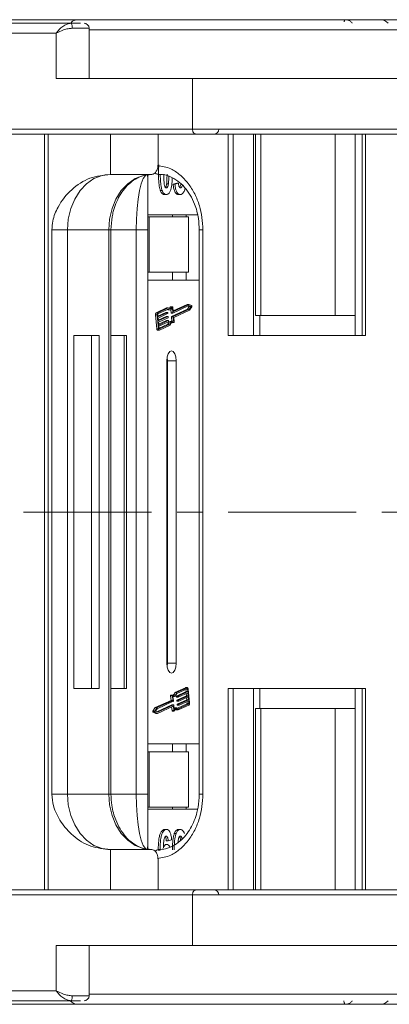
# Model space of a CAD drawing. Header units: millimetres. Extents: x 2098 to 3561, y 550 to 1583.
# Tile 6 of 84: x 2632 to 2669, y 798 to 896. Entities that reach past the tile are written whole.
import ezdxf

# ---------------------------------------------------------------- set-up
doc = ezdxf.new("R2010")
doc.units = ezdxf.units.MM
doc.linetypes.add('CENTERX2', pattern=[20.32, 12.7, -2.54, 2.54, -2.54])

msp = doc.modelspace()

# ---------------------------------------------------------------- linework, layer by layer
at = {"color": 7, "linetype": 'Continuous', "lineweight": 15}
for p, q in [((2637.621, 895.35), (2598.284, 895.35)), ((2615.742, 895.7), (2639.005, 895.7)), ((2639.007, 895.7), (2639.057, 895.694)), ((2668.308, 895.7), (2668.296, 895.7)), ((2597.653, 894.35), (2636.123, 894.35)), ((2636.123, 894.35), (2636.123, 889.85)), ((2639.384, 894.85), (2637.7, 894.85)), ((2639.384, 889.85), (2639.384, 894.85)), ((2670.542, 894.7), (2639.384, 894.7)), ((2636.123, 889.85), (2649.648, 889.85)), ((2670.776, 889.85), (2649.648, 889.85)), ((2649.648, 889.85), (2649.648, 884.85)), ((2649.648, 884.85), (2611.178, 884.85)), ((2611.494, 884.35), (2649.964, 884.35)), ((2634.962, 884.35), (2634.962, 846.85)), ((2635.316, 846.85), (2635.316, 884.35)), ((2641.505, 880.35), (2641.505, 884.35)), ((2646.235, 881.35), (2646.235, 884.35)), ((2686.204, 884.85), (2649.648, 884.85)), ((2653.195, 884.35), (2653.195, 864.35)), ((2653.684, 884.35), (2653.684, 864.35)), ((2655.719, 864.35), (2655.719, 884.35)), ((2655.892, 884.35), (2655.892, 866.35)), ((2656.446, 866.35), (2656.446, 884.35)), ((2663.819, 884.35), (2663.819, 866.35)), ((2665.808, 884.35), (2665.808, 864.35)), ((2666.508, 864.35), (2666.508, 884.35)), ((2666.818, 864.35), (2666.818, 884.35)), ((2645.605, 880.35), (2641.505, 880.35)), ((2645.226, 880.296), (2645.226, 846.85)), ((2647.084, 879.41), (2647.262, 879.41)), ((2648.087, 879.479), (2647.735, 879.394)), ((2647.912, 879.394), (2647.735, 879.394)), ((2647.912, 879.394), (2648.265, 879.479)), ((2648.265, 879.479), (2648.087, 879.479)), ((2646.634, 878.761), (2646.456, 878.761)), ((2647.054, 878.35), (2646.876, 878.35)), ((2648.416, 878.35), (2648.238, 878.35)), ((2650.159, 876.35), (2645.226, 876.35)), ((2645.226, 876.15), (2645.354, 876.15)), ((2645.354, 876.15), (2645.354, 870.65)), ((2649.253, 876.15), (2645.354, 876.15)), ((2647.657, 876.35), (2647.657, 876.15)), ((2649.018, 876.15), (2649.018, 876.35)), ((2649.253, 870.65), (2649.253, 876.15)), ((2635.687, 874.85), (2635.687, 846.85)), ((2637.237, 874.85), (2635.687, 874.85)), ((2641.336, 874.85), (2637.237, 874.85)), ((2637.237, 846.85), (2637.237, 874.85)), ((2641.336, 874.85), (2641.336, 846.85)), ((2641.336, 874.85), (2641.56, 874.85)), ((2641.56, 846.85), (2641.56, 874.85)), ((2644.066, 874.85), (2641.56, 874.85)), ((2644.066, 874.85), (2645.224, 874.85)), ((2644.066, 874.85), (2644.066, 846.85)), ((2645.224, 846.85), (2645.224, 874.85)), ((2650.325, 874.85), (2650.325, 846.85)), ((2650.325, 874.85), (2650.694, 874.85)), ((2650.694, 846.85), (2650.694, 874.85)), ((2645.354, 870.65), (2645.226, 870.65)), ((2649.253, 870.65), (2645.354, 870.65)), ((2647.657, 869.85), (2647.657, 870.65)), ((2649.018, 869.85), (2649.018, 870.65)), ((2645.226, 869.85), (2650.325, 869.85)), ((2647.074, 867.103), (2646.029, 866.622)), ((2646.206, 866.622), (2646.029, 866.622)), ((2647.251, 867.103), (2646.206, 866.622)), ((2646.997, 866.648), (2646.211, 866.286)), ((2647.246, 866.981), (2646.218, 866.507)), ((2646.219, 866.208), (2647.174, 866.648)), ((2646.997, 866.648), (2647.174, 866.648)), ((2647.177, 866.648), (2646.999, 866.648)), ((2647.074, 867.103), (2647.251, 867.103)), ((2647.19, 866.625), (2647.196, 866.567)), ((2647.236, 866.911), (2647.414, 866.911)), ((2647.479, 867.208), (2647.657, 867.208)), ((2647.491, 866.926), (2647.521, 866.619)), ((2647.673, 867.22), (2647.496, 867.22)), ((2647.521, 866.619), (2647.698, 866.619)), ((2649.158, 866.983), (2647.57, 866.252)), ((2647.698, 866.619), (2647.655, 867.063)), ((2647.74, 866.758), (2647.7, 867.174)), ((2649.302, 867.328), (2647.714, 866.596)), ((2649.124, 867.447), (2647.735, 866.808)), ((2647.748, 866.252), (2649.335, 866.983)), ((2647.75, 866.736), (2647.756, 866.736)), ((2649.301, 867.447), (2647.756, 866.736)), ((2647.798, 866.155), (2649.357, 866.873)), ((2649.124, 867.447), (2649.301, 867.447)), ((2649.327, 867.241), (2649.158, 866.983)), ((2649.158, 866.983), (2649.335, 866.983)), ((2649.216, 867.288), (2649.327, 867.241)), ((2649.577, 867.33), (2649.301, 867.447)), ((2649.505, 867.241), (2649.302, 867.328)), ((2649.327, 867.241), (2649.505, 867.241)), ((2649.335, 866.983), (2649.505, 867.241)), ((2649.357, 866.873), (2649.587, 867.224)), ((2645.966, 866.413), (2646.1, 865.034)), ((2645.966, 866.413), (2646.144, 866.413)), ((2646.144, 866.413), (2646.278, 865.034)), ((2646.197, 866.437), (2646.219, 866.208)), ((2647.185, 866.533), (2646.23, 866.093)), ((2646.23, 866.093), (2646.258, 865.805)), ((2647.035, 866.245), (2646.25, 865.884)), ((2646.258, 865.805), (2647.213, 866.245)), ((2647.224, 866.131), (2646.269, 865.691)), ((2646.269, 865.691), (2646.297, 865.403)), ((2647.074, 865.843), (2646.289, 865.482)), ((2646.297, 865.403), (2647.252, 865.843)), ((2647.263, 865.728), (2646.308, 865.288)), ((2647.035, 866.245), (2647.213, 866.245)), ((2647.216, 866.246), (2647.038, 866.246)), ((2647.074, 865.843), (2647.252, 865.843)), ((2647.255, 865.844), (2647.077, 865.844)), ((2647.229, 866.223), (2647.235, 866.165)), ((2647.268, 865.821), (2647.274, 865.763)), ((2647.534, 866.596), (2647.712, 866.596)), ((2647.715, 865.783), (2647.537, 865.783)), ((2647.56, 866.217), (2647.602, 865.783)), ((2647.56, 866.217), (2647.737, 866.217)), ((2647.57, 866.252), (2647.748, 866.252)), ((2647.631, 865.641), (2647.637, 865.64)), ((2647.809, 865.641), (2647.631, 865.641)), ((2647.637, 865.64), (2647.815, 865.64)), ((2647.78, 865.773), (2647.737, 866.217)), ((2647.841, 865.71), (2647.798, 866.155)), ((2655.892, 866.35), (2656.446, 866.35)), ((2656.35, 866.35), (2656.35, 864.35)), ((2663.819, 866.35), (2656.446, 866.35)), ((2663.819, 866.35), (2665.808, 866.35)), ((2646.278, 865.034), (2646.1, 865.034)), ((2646.179, 864.894), (2646.357, 864.894)), ((2646.308, 865.288), (2646.33, 865.059)), ((2647.213, 865.487), (2646.328, 865.079)), ((2646.351, 865.013), (2646.362, 865.013)), ((2646.362, 865.013), (2647.391, 865.487)), ((2646.373, 864.898), (2647.419, 865.38)), ((2647.213, 865.487), (2647.391, 865.487)), ((2637.868, 864.35), (2637.868, 846.85)), ((2640.39, 864.35), (2637.868, 864.35)), ((2639.614, 846.85), (2639.614, 864.35)), ((2640.39, 846.85), (2640.39, 864.35)), ((2643.087, 864.35), (2641.56, 864.35)), ((2642.882, 846.85), (2642.882, 864.35)), ((2643.087, 846.85), (2643.087, 864.35)), ((2653.195, 864.35), (2666.818, 864.35)), ((2647.111, 861.85), (2647.111, 846.85)), ((2648.029, 861.85), (2647.168, 861.85)), ((2647.168, 846.85), (2647.168, 861.85)), ((2648.029, 846.85), (2648.029, 861.85)), ((2634.962, 846.85), (2634.962, 809.35)), ((2635.316, 809.35), (2635.316, 846.85)), ((2635.687, 846.85), (2635.687, 818.85)), ((2637.237, 818.85), (2637.237, 846.85)), ((2637.868, 846.85), (2637.868, 829.35)), ((2639.614, 829.35), (2639.614, 846.85)), ((2640.39, 829.35), (2640.39, 846.85)), ((2641.336, 846.85), (2641.336, 818.85)), ((2641.56, 818.85), (2641.56, 846.85)), ((2642.882, 829.35), (2642.882, 846.85)), ((2643.087, 829.35), (2643.087, 846.85)), ((2644.066, 846.85), (2644.066, 818.85)), ((2645.224, 818.85), (2645.224, 846.85)), ((2645.226, 846.85), (2645.226, 813.406)), ((2647.111, 846.85), (2647.111, 831.85)), ((2647.168, 831.85), (2647.168, 846.85)), ((2648.029, 831.85), (2648.029, 846.85)), ((2650.325, 846.85), (2650.325, 818.85)), ((2650.694, 818.85), (2650.694, 846.85)), ((2648.029, 831.85), (2647.168, 831.85)), ((2637.868, 829.35), (2640.39, 829.35)), ((2641.56, 829.35), (2643.087, 829.35)), ((2647.476, 828.605), (2647.519, 828.16)), ((2647.476, 828.605), (2647.654, 828.605)), ((2647.68, 828.676), (2647.503, 828.676)), ((2647.654, 828.605), (2647.697, 828.16)), ((2647.715, 828.543), (2647.758, 828.099)), ((2647.716, 828.532), (2647.781, 828.532)), ((2648.944, 829.417), (2647.899, 828.936)), ((2647.899, 828.936), (2648.077, 828.936)), ((2648.044, 828.552), (2648.05, 828.495)), ((2648.044, 828.552), (2648.222, 828.552)), ((2649.01, 829.027), (2648.054, 828.587)), ((2648.054, 828.587), (2648.232, 828.587)), ((2649.122, 829.417), (2648.077, 828.936)), ((2649.049, 828.625), (2648.093, 828.185)), ((2649.133, 829.302), (2648.105, 828.828)), ((2648.227, 828.495), (2648.222, 828.552)), ((2648.232, 828.587), (2649.187, 829.027)), ((2649.199, 828.912), (2648.243, 828.472)), ((2648.271, 828.185), (2649.226, 828.625)), ((2649.237, 828.51), (2648.282, 828.07)), ((2648.944, 829.417), (2649.122, 829.417)), ((2649.139, 829.421), (2648.961, 829.421)), ((2648.989, 829.236), (2649.01, 829.027)), ((2649.01, 829.027), (2649.187, 829.027)), ((2649.028, 828.834), (2649.049, 828.625)), ((2649.165, 829.257), (2649.035, 829.257)), ((2649.049, 828.625), (2649.226, 828.625)), ((2649.187, 829.027), (2649.165, 829.257)), ((2649.226, 828.625), (2649.199, 828.912)), ((2649.351, 827.902), (2649.218, 829.281)), ((2649.265, 828.223), (2649.237, 828.51)), ((2666.818, 829.35), (2653.195, 829.35)), ((2653.195, 829.35), (2653.195, 809.35)), ((2653.684, 809.35), (2653.684, 829.35)), ((2655.719, 829.35), (2655.719, 809.35)), ((2656.35, 827.35), (2656.35, 829.35)), ((2665.808, 809.35), (2665.808, 829.35)), ((2666.508, 829.35), (2666.508, 809.35)), ((2666.818, 809.35), (2666.818, 829.35)), ((2647.519, 828.16), (2645.961, 827.442)), ((2647.603, 827.719), (2646.101, 827.027)), ((2647.697, 828.16), (2646.138, 827.442)), ((2647.748, 828.064), (2646.16, 827.332)), ((2646.194, 826.988), (2647.781, 827.719)), ((2646.194, 826.868), (2647.74, 827.58)), ((2647.519, 828.16), (2647.697, 828.16)), ((2647.603, 827.719), (2647.781, 827.719)), ((2647.784, 827.72), (2647.606, 827.72)), ((2647.69, 827.557), (2647.756, 827.557)), ((2647.756, 827.557), (2647.796, 827.141)), ((2647.797, 827.696), (2647.84, 827.252)), ((2648.227, 828.495), (2648.05, 828.495)), ((2648.063, 828.471), (2648.241, 828.471)), ((2648.083, 828.15), (2648.089, 828.093)), ((2648.083, 828.15), (2648.261, 828.15)), ((2648.089, 828.093), (2648.266, 828.093)), ((2648.093, 828.185), (2648.271, 828.185)), ((2648.102, 828.069), (2648.28, 828.069)), ((2648.122, 827.748), (2648.128, 827.69)), ((2648.122, 827.748), (2648.3, 827.748)), ((2648.128, 827.69), (2648.305, 827.69)), ((2649.088, 828.223), (2648.132, 827.783)), ((2648.132, 827.783), (2648.31, 827.783)), ((2648.141, 827.667), (2648.319, 827.667)), ((2649.1, 827.808), (2648.176, 827.383)), ((2648.244, 827.212), (2649.289, 827.693)), ((2648.249, 827.334), (2649.278, 827.808)), ((2648.266, 828.093), (2648.261, 828.15)), ((2648.305, 827.69), (2648.3, 827.748)), ((2648.31, 827.783), (2649.265, 828.223)), ((2649.276, 828.108), (2648.321, 827.668)), ((2649.067, 828.432), (2649.088, 828.223)), ((2649.088, 828.223), (2649.265, 828.223)), ((2649.278, 827.808), (2649.1, 827.808)), ((2649.106, 828.029), (2649.121, 827.878)), ((2649.121, 827.878), (2649.299, 827.878)), ((2649.299, 827.878), (2649.276, 828.108)), ((2645.961, 827.442), (2645.73, 827.091)), ((2645.908, 827.091), (2645.73, 827.091)), ((2645.741, 826.986), (2646.016, 826.868)), ((2645.741, 826.986), (2645.918, 826.986)), ((2646.138, 827.442), (2645.908, 827.091)), ((2645.918, 826.986), (2646.194, 826.868)), ((2645.961, 827.442), (2646.138, 827.442)), ((2646.16, 827.332), (2645.991, 827.074)), ((2645.991, 827.074), (2646.194, 826.988)), ((2646.016, 826.868), (2646.194, 826.868)), ((2647.583, 827.508), (2647.618, 827.141)), ((2647.796, 827.141), (2647.618, 827.141)), ((2647.644, 827.095), (2647.822, 827.095)), ((2648.082, 827.404), (2647.904, 827.404)), ((2648.066, 827.212), (2648.244, 827.212)), ((2655.892, 827.35), (2655.892, 809.35)), ((2656.446, 827.35), (2655.892, 827.35)), ((2656.446, 809.35), (2656.446, 827.35)), ((2656.446, 827.35), (2663.819, 827.35)), ((2663.819, 827.35), (2663.819, 809.35)), ((2665.808, 827.35), (2663.819, 827.35)), ((2650.325, 823.85), (2645.226, 823.85)), ((2647.657, 823.05), (2647.657, 823.85)), ((2649.018, 823.05), (2649.018, 823.85)), ((2645.226, 823.05), (2645.354, 823.05)), ((2645.354, 823.05), (2645.354, 817.55)), ((2645.354, 823.05), (2649.253, 823.05)), ((2649.253, 817.55), (2649.253, 823.05)), ((2635.687, 818.85), (2637.237, 818.85)), ((2637.237, 818.85), (2641.336, 818.85)), ((2641.336, 818.85), (2641.56, 818.85)), ((2641.56, 818.85), (2644.066, 818.85)), ((2644.066, 818.85), (2645.224, 818.85)), ((2650.325, 818.85), (2650.694, 818.85)), ((2645.354, 817.55), (2645.226, 817.55)), ((2645.226, 817.35), (2650.164, 817.35)), ((2645.354, 817.55), (2649.253, 817.55)), ((2647.657, 817.55), (2647.657, 817.35)), ((2649.018, 817.35), (2649.018, 817.55)), ((2647.08, 815.35), (2646.902, 815.35)), ((2648.023, 814.944), (2647.846, 814.944)), ((2648.442, 815.35), (2648.264, 815.35)), ((2647.088, 813.863), (2646.91, 813.863)), ((2647.23, 814.222), (2647.053, 814.222)), ((2647.583, 814.306), (2647.23, 814.222)), ((2641.505, 813.35), (2641.505, 809.35)), ((2641.505, 813.35), (2645.605, 813.35)), ((2646.253, 813.297), (2646.431, 813.297)), ((2646.235, 809.35), (2646.235, 812.35)), ((2649.964, 809.35), (2611.494, 809.35)), ((2611.178, 808.85), (2649.648, 808.85)), ((2649.648, 808.85), (2649.648, 803.85)), ((2649.648, 808.85), (2686.204, 808.85)), ((2636.123, 803.85), (2636.123, 799.35)), ((2649.648, 803.85), (2636.123, 803.85)), ((2639.384, 798.85), (2639.384, 803.85)), ((2649.648, 803.85), (2670.776, 803.85)), ((2636.123, 799.35), (2597.653, 799.35)), ((2598.284, 798.35), (2637.621, 798.35)), ((2637.7, 798.85), (2639.384, 798.85)), ((2639.384, 799), (2670.542, 799)), ((2638.101, 798), (2624.615, 798)), ((2636.819, 798), (2636.822, 798)), ((2664.851, 798), (2664.848, 798)), ((2668.296, 798), (2668.308, 798))]:
    msp.add_line(p, q, dxfattribs=at)
at = {"color": 1, "linetype": 'CENTERX2', "lineweight": 13}
msp.add_line((3397.429, 846.85), (2559.346, 846.85), dxfattribs=at)
at = {"color": 7, "linetype": 'Continuous', "lineweight": 15, "flags": 128}
for points in [[(2639.005, 895.7), (2639.058, 895.694), (2639.084, 895.685)], [(2664.848, 895.7), (2664.817, 895.694), (2664.787, 895.674), (2664.759, 895.641), (2664.734, 895.598), (2664.714, 895.545), (2664.7, 895.484), (2664.698, 895.477)], [(2664.851, 895.7), (2664.819, 895.694), (2664.789, 895.674), (2664.761, 895.641), (2664.737, 895.598), (2664.717, 895.545), (2664.702, 895.484), (2664.7, 895.477)], [(2649.648, 884.85), (2649.654, 884.753), (2649.672, 884.659), (2649.701, 884.573), (2649.741, 884.497), (2649.788, 884.435), (2649.843, 884.388), (2649.902, 884.36), (2649.964, 884.35)], [(2637.237, 874.85), (2637.319, 875.923), (2637.562, 876.955), (2637.956, 877.906), (2638.487, 878.739), (2639.134, 879.423), (2639.872, 879.932), (2640.672, 880.245), (2641.505, 880.35)], [(2645.605, 880.35), (2644.772, 880.245), (2643.971, 879.932), (2643.233, 879.423), (2642.586, 878.739), (2642.056, 877.906), (2641.661, 876.955), (2641.418, 875.923), (2641.336, 874.85)], [(2645.19, 880.35), (2644.971, 880.245), (2644.76, 879.932), (2644.565, 879.423), (2644.395, 878.739), (2644.255, 877.906), (2644.151, 876.955), (2644.087, 875.923), (2644.066, 874.85)], [(2646.999, 866.648), (2646.999, 866.648), (2646.997, 866.648)], [(2647.174, 866.648), (2647.177, 866.648), (2647.179, 866.648), (2647.182, 866.646), (2647.184, 866.643), (2647.186, 866.64), (2647.188, 866.635), (2647.189, 866.63), (2647.19, 866.625)], [(2647.657, 867.208), (2647.612, 867.144), (2647.564, 867.093), (2647.513, 867.056), (2647.461, 867.035), (2647.407, 867.029), (2647.354, 867.038), (2647.302, 867.063), (2647.251, 867.103)], [(2647.521, 866.619), (2647.521, 866.613), (2647.523, 866.608), (2647.524, 866.604), (2647.527, 866.6), (2647.529, 866.598), (2647.531, 866.596), (2647.534, 866.596)], [(2647.657, 867.208), (2647.663, 867.216), (2647.669, 867.22), (2647.676, 867.22), (2647.683, 867.217), (2647.689, 867.21), (2647.694, 867.2), (2647.697, 867.188), (2647.7, 867.174)], [(2647.714, 866.596), (2647.712, 866.596), (2647.709, 866.596), (2647.707, 866.598), (2647.704, 866.6), (2647.702, 866.604), (2647.7, 866.608), (2647.699, 866.613), (2647.698, 866.619)], [(2647.756, 866.736), (2647.753, 866.735), (2647.751, 866.735), (2647.748, 866.737), (2647.746, 866.74), (2647.744, 866.743), (2647.742, 866.748), (2647.741, 866.753), (2647.74, 866.758)], [(2647.038, 866.246), (2647.038, 866.246), (2647.035, 866.245)], [(2647.077, 865.844), (2647.077, 865.844), (2647.074, 865.843)], [(2647.213, 866.245), (2647.216, 866.246), (2647.218, 866.246), (2647.221, 866.244), (2647.223, 866.241), (2647.225, 866.238), (2647.227, 866.233), (2647.228, 866.228), (2647.229, 866.223)], [(2647.252, 865.843), (2647.255, 865.844), (2647.257, 865.843), (2647.26, 865.842), (2647.262, 865.839), (2647.264, 865.836), (2647.266, 865.831), (2647.267, 865.826), (2647.268, 865.821)], [(2647.391, 865.487), (2647.43, 865.565), (2647.474, 865.632), (2647.521, 865.688), (2647.57, 865.731), (2647.621, 865.762), (2647.674, 865.779), (2647.727, 865.783), (2647.78, 865.773)], [(2647.809, 865.641), (2647.756, 865.661), (2647.703, 865.665), (2647.649, 865.654), (2647.597, 865.627), (2647.547, 865.585), (2647.5, 865.53), (2647.457, 865.461), (2647.419, 865.38)], [(2647.841, 865.71), (2647.842, 865.696), (2647.841, 865.681), (2647.838, 865.668), (2647.834, 865.656), (2647.828, 865.647), (2647.822, 865.642), (2647.816, 865.64), (2647.809, 865.641)], [(2646.1, 865.034), (2646.105, 865.001), (2646.112, 864.971), (2646.123, 864.945), (2646.135, 864.923), (2646.149, 864.907), (2646.164, 864.897), (2646.179, 864.894)], [(2646.373, 864.898), (2646.358, 864.895), (2646.342, 864.897), (2646.327, 864.907), (2646.313, 864.923), (2646.3, 864.945), (2646.29, 864.971), (2646.282, 865.001), (2646.278, 865.034)], [(2646.33, 865.059), (2646.332, 865.048), (2646.335, 865.037), (2646.338, 865.029), (2646.342, 865.021), (2646.347, 865.016), (2646.352, 865.013), (2646.357, 865.012), (2646.362, 865.013)], [(2648.029, 861.85), (2647.994, 862.233), (2647.894, 862.557), (2647.746, 862.774), (2647.57, 862.85), (2647.395, 862.774), (2647.246, 862.557), (2647.146, 862.233), (2647.111, 861.85)], [(2647.111, 831.85), (2647.146, 831.468), (2647.246, 831.143), (2647.395, 830.926), (2647.57, 830.85), (2647.746, 830.926), (2647.894, 831.143), (2647.994, 831.468), (2648.029, 831.85)], [(2647.503, 828.676), (2647.502, 828.676), (2647.496, 828.674), (2647.489, 828.668), (2647.484, 828.659), (2647.48, 828.648), (2647.477, 828.634), (2647.476, 828.62), (2647.476, 828.605)], [(2647.654, 828.605), (2647.653, 828.62), (2647.655, 828.634), (2647.657, 828.648), (2647.662, 828.659), (2647.667, 828.668), (2647.673, 828.674), (2647.68, 828.676), (2647.687, 828.674)], [(2647.687, 828.674), (2647.739, 828.654), (2647.793, 828.65), (2647.846, 828.661), (2647.898, 828.688), (2647.948, 828.73), (2647.995, 828.786), (2648.038, 828.855), (2648.077, 828.936)], [(2648.105, 828.828), (2648.065, 828.75), (2648.022, 828.683), (2647.975, 828.627), (2647.926, 828.584), (2647.874, 828.553), (2647.821, 828.536), (2647.768, 828.533), (2647.715, 828.543)], [(2648.961, 829.421), (2648.96, 829.421), (2648.944, 829.417)], [(2649.122, 829.417), (2649.138, 829.421), (2649.154, 829.418), (2649.169, 829.408), (2649.183, 829.392), (2649.195, 829.371), (2649.205, 829.344), (2649.213, 829.314), (2649.218, 829.281)], [(2649.165, 829.257), (2649.164, 829.268), (2649.161, 829.278), (2649.158, 829.287), (2649.153, 829.294), (2649.149, 829.299), (2649.144, 829.302), (2649.138, 829.303), (2649.133, 829.302)], [(2647.606, 827.72), (2647.606, 827.72), (2647.603, 827.719)], [(2647.74, 827.58), (2647.742, 827.58), (2647.745, 827.58), (2647.747, 827.578), (2647.75, 827.576), (2647.752, 827.572), (2647.753, 827.568), (2647.755, 827.563), (2647.756, 827.557)], [(2647.781, 827.719), (2647.784, 827.72), (2647.786, 827.719), (2647.789, 827.718), (2647.791, 827.715), (2647.793, 827.711), (2647.795, 827.707), (2647.796, 827.702), (2647.797, 827.696)], [(2648.05, 828.495), (2648.05, 828.489), (2648.052, 828.484), (2648.053, 828.48), (2648.055, 828.476), (2648.058, 828.474), (2648.06, 828.472), (2648.063, 828.471)], [(2648.089, 828.093), (2648.089, 828.087), (2648.091, 828.082), (2648.092, 828.078), (2648.094, 828.074), (2648.097, 828.071), (2648.099, 828.07), (2648.102, 828.069)], [(2648.128, 827.69), (2648.128, 827.685), (2648.13, 827.68), (2648.131, 827.675), (2648.133, 827.672), (2648.136, 827.669), (2648.138, 827.668), (2648.141, 827.667)], [(2648.243, 828.472), (2648.241, 828.471), (2648.238, 828.472), (2648.236, 828.474), (2648.233, 828.476), (2648.231, 828.48), (2648.229, 828.484), (2648.228, 828.489), (2648.227, 828.495)], [(2648.282, 828.07), (2648.28, 828.069), (2648.277, 828.07), (2648.275, 828.071), (2648.272, 828.074), (2648.27, 828.078), (2648.268, 828.082), (2648.267, 828.087), (2648.266, 828.093)], [(2648.321, 827.668), (2648.319, 827.667), (2648.316, 827.668), (2648.314, 827.669), (2648.311, 827.672), (2648.309, 827.675), (2648.307, 827.68), (2648.306, 827.685), (2648.305, 827.69)], [(2647.618, 827.141), (2647.62, 827.127), (2647.624, 827.115), (2647.629, 827.105), (2647.635, 827.098), (2647.642, 827.095), (2647.644, 827.095)], [(2647.839, 827.107), (2647.833, 827.099), (2647.826, 827.095), (2647.819, 827.095), (2647.813, 827.098), (2647.807, 827.105), (2647.802, 827.115), (2647.798, 827.127), (2647.796, 827.141)], [(2647.904, 827.404), (2647.863, 827.4), (2647.827, 827.39)], [(2647.839, 827.107), (2647.883, 827.172), (2647.931, 827.223), (2647.982, 827.259), (2648.035, 827.281), (2648.088, 827.287), (2648.141, 827.277), (2648.194, 827.252), (2648.244, 827.212)], [(2647.993, 827.265), (2648.016, 827.252), (2648.066, 827.212)], [(2641.505, 813.35), (2640.672, 813.456), (2639.872, 813.769), (2639.134, 814.277), (2638.487, 814.961), (2637.956, 815.795), (2637.562, 816.746), (2637.319, 817.777), (2637.237, 818.85)], [(2641.336, 818.85), (2641.418, 817.777), (2641.661, 816.746), (2642.056, 815.795), (2642.586, 814.961), (2643.233, 814.277), (2643.971, 813.769), (2644.772, 813.456), (2645.605, 813.35)], [(2644.066, 818.85), (2644.087, 817.777), (2644.151, 816.746), (2644.255, 815.795), (2644.395, 814.961), (2644.565, 814.277), (2644.76, 813.769), (2644.971, 813.456), (2645.19, 813.35)], [(2649.648, 808.85), (2649.654, 808.948), (2649.672, 809.042), (2649.701, 809.128), (2649.741, 809.204), (2649.788, 809.266), (2649.843, 809.312), (2649.902, 809.341), (2649.964, 809.35)], [(2664.687, 798.35), (2664.691, 798.282), (2664.7, 798.216), (2664.714, 798.156), (2664.734, 798.103), (2664.759, 798.059), (2664.787, 798.027), (2664.817, 798.007), (2664.848, 798)], [(2664.689, 798.35), (2664.692, 798.282), (2664.702, 798.216), (2664.717, 798.156), (2664.737, 798.103), (2664.761, 798.059), (2664.789, 798.027), (2664.819, 798.007), (2664.851, 798)]]:
    msp.add_lwpolyline(points, dxfattribs=at)
at = {"color": 7, "linetype": 'Continuous', "lineweight": 15}
for centre, radius, start, end in [((2638.276, 894.7), 1, 90, 132.80958), ((2636.85, 894.972), 0.859, 351.84461, 26.11022), ((2638.884, 894.85), 0.5, 0, 90), ((2668.309, 894.7), 1, 40.5416, 90), ((2651.781, 884.85), 0.5, 270, 0), ((2646.184, 866.462), 0.223, 134.13938, 192.60398), ((2646.362, 866.462), 0.223, 134.13938, 192.60398), ((2647.237, 867.133), 0.222, 244.55442, 269.67974), ((2647.419, 867.178), 0.263, 228.76757, 333.96775), ((2647.139, 867.386), 0.383, 298.89913, 332.40263), ((2647.498, 867.201), 0.0201, 96.0082, 156.91643), ((2649.512, 867.27), 0.088, 328.4171, 42.65237), ((2646.269, 866.454), 0.0744, 134.13938, 192.60398), ((2647.159, 866.559), 0.0372, 314.13938, 12.60398), ((2647.625, 865.362), 0.43, 101.7635, 163.09332), ((2647.198, 866.157), 0.0372, 314.13938, 12.60398), ((2647.237, 865.755), 0.0372, 314.13938, 12.60398), ((2647.596, 866.225), 0.0372, 134.13938, 192.60398), ((2647.774, 866.225), 0.0372, 134.13938, 192.60398), ((2646.719, 861.869), 0.448, 357.63598, 26.10231), ((2646.719, 831.832), 0.448, 333.89769, 2.36402), ((2647.442, 829.081), 0.48, 301.38027, 342.33473), ((2648.08, 828.56), 0.0372, 134.13938, 192.60398), ((2648.258, 828.56), 0.0372, 134.13938, 192.60398), ((2647.722, 828.09), 0.0372, 314.13938, 12.60398), ((2648.119, 828.158), 0.0372, 134.13938, 192.60398), ((2648.158, 827.756), 0.0372, 134.13938, 192.60398), ((2648.297, 828.158), 0.0372, 134.13938, 192.60398), ((2648.336, 827.756), 0.0372, 134.13938, 192.60398), ((2649.048, 827.862), 0.0744, 314.13938, 12.60398), ((2649.226, 827.862), 0.0744, 314.13938, 12.60398), ((2649.134, 827.854), 0.223, 314.13938, 12.60398), ((2645.805, 827.045), 0.088, 148.4171, 222.65237), ((2645.983, 827.045), 0.088, 148.4171, 222.65237), ((2648.076, 827.137), 0.263, 48.76757, 153.96775), ((2651.781, 808.85), 0.5, 0, 90), ((2638.276, 799), 1, 220.5416, 270), ((2636.85, 798.728), 0.859, 333.88979, 8.15539), ((2638.884, 798.85), 0.5, 270, 0), ((2668.309, 799), 1, 270, 319.4584)]:
    msp.add_arc(centre, radius, start, end, dxfattribs=at)
for points, knots in [([(2636.123, 894.35), (2636.213, 894.473), (2636.394, 894.718), (2636.768, 895.048), (2637.19, 895.298), (2637.483, 895.334), (2637.621, 895.35)], [0, 0, 0, 0, 0.251131, 0.501805, 0.765641, 1, 1, 1, 1]), ([(2670.426, 895.7), (2669.113, 895.7), (2666.447, 895.7), (2662.458, 895.7), (2658.815, 895.7), (2655.579, 895.7), (2652.753, 895.7), (2650.092, 895.7), (2646.814, 895.7), (2644.026, 895.7), (2641.824, 895.7), (2640.352, 895.7), (2639.186, 895.7), (2638.415, 895.7), (2638.322, 895.7), (2638.276, 895.7)], [0, 0, 0, 0, 0.077724, 0.157824, 0.240135, 0.304454, 0.368763, 0.43443, 0.500087, 0.631237, 0.695556, 0.759865, 0.842185, 0.922283, 1, 1, 1, 1]), ([(2664.851, 895.7), (2664.931, 895.693), (2665.078, 895.68), (2665.293, 895.576), (2665.44, 895.464), (2665.502, 895.368), (2665.514, 895.35)], [0, 0, 0, 0, 0.3169129, 0.5762024, 0.9204282, 1, 1, 1, 1]), ([(2637.7, 894.85), (2637.568, 894.841), (2637.275, 894.819), (2636.706, 894.647), (2636.352, 894.467), (2636.123, 894.35)], [0, 0, 0, 0, 0.2270634, 0.5015869, 1, 1, 1, 1]), ([(2649.964, 884.35), (2651.034, 884.35), (2653.209, 884.35), (2656.878, 884.35), (2660.533, 884.35), (2664.065, 884.35), (2667.387, 884.35), (2670.769, 884.35), (2674.174, 884.35), (2677.544, 884.35), (2680.815, 884.35), (2683.953, 884.35), (2685.905, 884.35), (2686.873, 884.35)], [0, 0, 0, 0, 0.102291, 0.207754, 0.316188, 0.400947, 0.485719, 0.572281, 0.658858, 0.74542, 0.831996, 0.916755, 1, 1, 1, 1]), ([(2650.139, 884.35), (2650.287, 884.35), (2650.803, 884.35), (2651.388, 884.35), (2651.806, 884.35), (2651.739, 884.35), (2651.723, 884.35)], [0, 0, 0, 0, 0.130998, 0.453819, 0.866698, 1, 1, 1, 1]), ([(2646.235, 881.35), (2646.228, 881.238), (2646.214, 881.013), (2646.106, 880.713), (2645.945, 880.487), (2645.768, 880.367), (2645.651, 880.355), (2645.605, 880.35)], [0, 0, 0, 0, 0.2146939, 0.4293877, 0.6440816, 0.8587754, 1, 1, 1, 1]), ([(2646.319, 881.312), (2646.318, 881.303), (2646.299, 881.17), (2646.289, 880.944), (2646.278, 880.641), (2646.277, 880.465), (2646.276, 880.378)], [0, 0, 0, 0, 0.030672, 0.440828, 0.720024, 1, 1, 1, 1]), ([(2641.505, 880.35), (2640.813, 880.274), (2639.428, 880.121), (2637.585, 878.931), (2636.372, 877.381), (2635.77, 875.937), (2635.709, 875.144), (2635.687, 874.85)], [0, 0, 0, 0, 0.249096, 0.498243, 0.745205, 0.90541, 1, 1, 1, 1]), ([(2641.56, 874.85), (2641.582, 875.289), (2641.612, 875.906), (2641.809, 876.779), (2642.042, 877.49), (2642.415, 878.258), (2642.895, 878.957), (2643.481, 879.556), (2644.159, 880.013), (2644.877, 880.304), (2645.369, 880.324), (2645.604, 880.333)], [0, 0, 0, 0, 0.148038, 0.208687, 0.308372, 0.410909, 0.520223, 0.634378, 0.754186, 0.882345, 1, 1, 1, 1]), ([(2645.224, 874.85), (2645.224, 875.241), (2645.223, 876.24), (2645.219, 877.694), (2645.212, 879.107), (2645.202, 880.143), (2645.194, 880.282), (2645.19, 880.35)], [0, 0, 0, 0, 0.125713, 0.321276, 0.524466, 0.763484, 1, 1, 1, 1]), ([(2645.942, 880.507), (2645.944, 880.506), (2645.997, 880.429), (2646.119, 880.371), (2646.234, 880.356), (2646.28, 880.35)], [0, 0, 0, 0, 0.013477, 0.608558, 1, 1, 1, 1]), ([(2650.694, 874.85), (2650.627, 875.668), (2650.523, 876.926), (2649.894, 878.439), (2649.243, 879.482), (2648.434, 880.316), (2647.419, 881.038), (2646.621, 881.156), (2646.163, 881.224)], [0, 0, 0, 0, 0.256427, 0.394466, 0.535435, 0.676403, 0.814442, 1, 1, 1, 1]), ([(2646.276, 880.378), (2646.277, 880.244), (2646.28, 879.946), (2646.31, 879.453), (2646.368, 879.03), (2646.439, 878.814), (2646.456, 878.761)], [0, 0, 0, 0, 0.236804, 0.527926, 0.885584, 1, 1, 1, 1]), ([(2646.314, 880.336), (2646.351, 880.34), (2646.715, 880.38), (2647.356, 880.184), (2648.187, 879.74), (2648.878, 879.098), (2649.443, 878.316), (2649.839, 877.503), (2650.097, 876.709), (2650.282, 875.854), (2650.309, 875.222), (2650.325, 874.85)], [0, 0, 0, 0, 0.018663, 0.183534, 0.322464, 0.454006, 0.578128, 0.697995, 0.785053, 0.873617, 1, 1, 1, 1]), ([(2646.634, 878.761), (2646.616, 878.816), (2646.58, 878.925), (2646.53, 879.162), (2646.489, 879.47), (2646.466, 879.807), (2646.456, 880.111), (2646.455, 880.289), (2646.454, 880.378)], [0, 0, 0, 0, 0.1184406, 0.2393457, 0.4595932, 0.6849248, 0.8422399, 1, 1, 1, 1]), ([(2647.054, 879.017), (2647.023, 879.025), (2646.972, 879.038), (2646.913, 879.126), (2646.865, 879.279), (2646.823, 879.554), (2646.81, 879.944), (2646.808, 880.232), (2646.807, 880.378)], [0, 0, 0, 0, 0.12537, 0.20229, 0.279179, 0.464758, 0.730582, 1, 1, 1, 1]), ([(2647.123, 880.378), (2647.123, 880.311), (2647.122, 880.178), (2647.12, 879.997), (2647.115, 879.835), (2647.109, 879.693), (2647.1, 879.55), (2647.089, 879.456), (2647.084, 879.41)], [0, 0, 0, 0, 0.20527, 0.410616, 0.55715, 0.703844, 0.851471, 1, 1, 1, 1]), ([(2647.084, 879.41), (2647.073, 879.341), (2647.055, 879.23), (2647.01, 879.109), (2646.977, 879.075), (2646.963, 879.061)], [0, 0, 0, 0, 0.478772, 0.775402, 1, 1, 1, 1]), ([(2647.262, 879.41), (2647.251, 879.341), (2647.233, 879.229), (2647.184, 879.104), (2647.128, 879.038), (2647.083, 879.02), (2647.058, 879.017), (2647.054, 879.017)], [0, 0, 0, 0, 0.333678, 0.540413, 0.747264, 0.961209, 1, 1, 1, 1]), ([(2647.299, 880.154), (2647.299, 880.095), (2647.297, 879.989), (2647.293, 879.835), (2647.286, 879.693), (2647.278, 879.55), (2647.267, 879.456), (2647.262, 879.41)], [0, 0, 0, 0, 0.234614, 0.4249053, 0.6154058, 0.8071172, 1, 1, 1, 1]), ([(2647.648, 879.993), (2647.648, 879.985), (2647.645, 879.808), (2647.616, 879.415), (2647.554, 878.994), (2647.483, 878.787), (2647.472, 878.757)], [0, 0, 0, 0, 0.017539, 0.405657, 0.913282, 1, 1, 1, 1]), ([(2647.735, 879.394), (2647.747, 879.263), (2647.773, 878.998), (2647.87, 878.654), (2648.01, 878.434), (2648.139, 878.358), (2648.213, 878.352), (2648.238, 878.35)], [0, 0, 0, 0, 0.241108, 0.485042, 0.708171, 0.901152, 1, 1, 1, 1]), ([(2648.416, 878.35), (2648.354, 878.362), (2648.241, 878.382), (2648.097, 878.563), (2647.986, 878.844), (2647.933, 879.141), (2647.917, 879.34), (2647.912, 879.394)], [0, 0, 0, 0, 0.242788, 0.438865, 0.634801, 0.900936, 1, 1, 1, 1]), ([(2648.265, 879.479), (2648.271, 879.399), (2648.281, 879.276), (2648.322, 879.132), (2648.37, 879.054), (2648.419, 879.021), (2648.45, 879.018), (2648.461, 879.017)], [0, 0, 0, 0, 0.344714, 0.529059, 0.714209, 0.892196, 1, 1, 1, 1]), ([(2648.502, 879.4), (2648.489, 879.338), (2648.463, 879.212), (2648.411, 879.096), (2648.375, 879.068), (2648.37, 879.064)], [0, 0, 0, 0, 0.448287, 0.919962, 1, 1, 1, 1]), ([(2646.456, 878.761), (2646.477, 878.711), (2646.518, 878.61), (2646.595, 878.492), (2646.681, 878.408), (2646.759, 878.368), (2646.825, 878.353), (2646.859, 878.351), (2646.876, 878.35)], [0, 0, 0, 0, 0.192802, 0.391164, 0.584557, 0.784851, 0.892113, 1, 1, 1, 1]), ([(2647.054, 878.35), (2647.023, 878.353), (2646.961, 878.357), (2646.871, 878.401), (2646.783, 878.479), (2646.717, 878.577), (2646.668, 878.675), (2646.645, 878.733), (2646.634, 878.761)], [0, 0, 0, 0, 0.192635, 0.388697, 0.582015, 0.783044, 0.890959, 1, 1, 1, 1]), ([(2647.472, 878.757), (2647.452, 878.706), (2647.41, 878.605), (2647.333, 878.489), (2647.246, 878.406), (2647.169, 878.368), (2647.104, 878.353), (2647.071, 878.351), (2647.054, 878.35)], [0, 0, 0, 0, 0.193769, 0.393564, 0.587886, 0.789131, 0.894283, 1, 1, 1, 1]), ([(2648.924, 878.987), (2648.911, 878.93), (2648.865, 878.739), (2648.729, 878.505), (2648.562, 878.364), (2648.455, 878.354), (2648.416, 878.35)], [0, 0, 0, 0, 0.141197, 0.478937, 0.811288, 1, 1, 1, 1]), ([(2648.461, 879.017), (2648.486, 879.023), (2648.535, 879.034), (2648.602, 879.125), (2648.633, 879.217), (2648.648, 879.264)], [0, 0, 0, 0, 0.322978, 0.64689, 1, 1, 1, 1]), ([(2635.687, 818.85), (2635.726, 818.46), (2635.828, 817.461), (2636.578, 816.007), (2637.826, 814.594), (2639.526, 813.557), (2640.848, 813.419), (2641.505, 813.35)], [0, 0, 0, 0, 0.125713, 0.321276, 0.524466, 0.763484, 1, 1, 1, 1]), ([(2645.57, 813.365), (2645.533, 813.361), (2645.17, 813.32), (2644.529, 813.517), (2643.698, 813.961), (2643.007, 814.603), (2642.442, 815.384), (2642.046, 816.198), (2641.788, 816.992), (2641.603, 817.847), (2641.576, 818.479), (2641.56, 818.85)], [0, 0, 0, 0, 0.018475, 0.183377, 0.322334, 0.453902, 0.578047, 0.697937, 0.785012, 0.873592, 1, 1, 1, 1]), ([(2645.19, 813.35), (2645.194, 813.427), (2645.202, 813.58), (2645.213, 814.769), (2645.22, 816.32), (2645.223, 817.764), (2645.224, 818.556), (2645.224, 818.85)], [0, 0, 0, 0, 0.249096, 0.498243, 0.745205, 0.90541, 1, 1, 1, 1]), ([(2646.163, 812.476), (2646.621, 812.544), (2647.419, 812.663), (2648.434, 813.385), (2649.243, 814.219), (2649.894, 815.262), (2650.523, 816.775), (2650.627, 818.033), (2650.694, 818.85)], [0, 0, 0, 0, 0.185558, 0.323597, 0.464565, 0.605534, 0.743573, 1, 1, 1, 1]), ([(2650.325, 818.85), (2650.303, 818.412), (2650.273, 817.794), (2650.076, 816.922), (2649.843, 816.211), (2649.47, 815.443), (2648.989, 814.744), (2648.404, 814.144), (2647.726, 813.688), (2647.007, 813.396), (2646.516, 813.377), (2646.28, 813.368)], [0, 0, 0, 0, 0.148018, 0.208658, 0.308329, 0.410852, 0.520151, 0.63429, 0.754082, 0.882223, 1, 1, 1, 1]), ([(2646.902, 815.35), (2646.84, 815.341), (2646.716, 815.321), (2646.547, 815.133), (2646.407, 814.834), (2646.29, 814.315), (2646.257, 813.777), (2646.254, 813.395), (2646.253, 813.297)], [0, 0, 0, 0, 0.14324, 0.28761, 0.430449, 0.591135, 0.89544, 1, 1, 1, 1]), ([(2646.431, 813.297), (2646.432, 813.43), (2646.436, 813.831), (2646.477, 814.387), (2646.605, 814.896), (2646.764, 815.198), (2646.934, 815.336), (2647.041, 815.347), (2647.08, 815.35)], [0, 0, 0, 0, 0.1423372, 0.4291269, 0.5899433, 0.7512055, 0.9098946, 1, 1, 1, 1]), ([(2647.08, 815.35), (2647.142, 815.34), (2647.255, 815.32), (2647.398, 815.136), (2647.509, 814.86), (2647.562, 814.563), (2647.578, 814.364), (2647.583, 814.306)], [0, 0, 0, 0, 0.242691, 0.439002, 0.635006, 0.895059, 1, 1, 1, 1]), ([(2647.846, 814.944), (2647.828, 814.89), (2647.791, 814.78), (2647.741, 814.546), (2647.7, 814.241), (2647.676, 813.906), (2647.666, 813.601), (2647.665, 813.421), (2647.664, 813.331)], [0, 0, 0, 0, 0.118605, 0.239529, 0.45773, 0.680896, 0.840214, 1, 1, 1, 1]), ([(2647.842, 813.331), (2647.843, 813.465), (2647.845, 813.768), (2647.878, 814.295), (2647.943, 814.716), (2648.015, 814.921), (2648.023, 814.944)], [0, 0, 0, 0, 0.237381, 0.538918, 0.949082, 1, 1, 1, 1]), ([(2648.264, 815.35), (2648.233, 815.348), (2648.171, 815.343), (2648.081, 815.301), (2647.993, 815.222), (2647.927, 815.126), (2647.879, 815.028), (2647.857, 814.972), (2647.846, 814.944)], [0, 0, 0, 0, 0.193601, 0.390515, 0.584816, 0.786672, 0.892788, 1, 1, 1, 1]), ([(2648.023, 814.944), (2648.044, 814.994), (2648.085, 815.096), (2648.163, 815.212), (2648.249, 815.295), (2648.327, 815.333), (2648.392, 815.348), (2648.425, 815.35), (2648.442, 815.35)], [0, 0, 0, 0, 0.193776, 0.3936, 0.587864, 0.788908, 0.894169, 1, 1, 1, 1]), ([(2648.442, 815.35), (2648.472, 815.348), (2648.534, 815.344), (2648.625, 815.3), (2648.712, 815.222), (2648.779, 815.123), (2648.828, 815.025), (2648.85, 814.968), (2648.861, 814.939)], [0, 0, 0, 0, 0.192627, 0.388684, 0.582013, 0.783201, 0.891038, 1, 1, 1, 1]), ([(2647.034, 814.684), (2647.01, 814.678), (2646.96, 814.667), (2646.89, 814.567), (2646.825, 814.395), (2646.775, 814.033), (2646.764, 813.733), (2646.757, 813.528)], [0, 0, 0, 0, 0.112049, 0.22438, 0.370115, 0.570276, 1, 1, 1, 1]), ([(2646.757, 813.528), (2646.778, 813.576), (2646.821, 813.675), (2646.888, 813.766), (2646.946, 813.816), (2646.992, 813.844), (2647.039, 813.86), (2647.072, 813.862), (2647.088, 813.863)], [0, 0, 0, 0, 0.243654, 0.49576, 0.617892, 0.741503, 0.870025, 1, 1, 1, 1]), ([(2646.946, 814.634), (2646.957, 814.623), (2646.984, 814.593), (2647.02, 814.493), (2647.044, 814.361), (2647.05, 814.263), (2647.053, 814.222)], [0, 0, 0, 0, 0.153821, 0.401788, 0.748583, 1, 1, 1, 1]), ([(2647.23, 814.222), (2647.225, 814.3), (2647.216, 814.422), (2647.174, 814.566), (2647.126, 814.647), (2647.076, 814.68), (2647.046, 814.683), (2647.034, 814.684)], [0, 0, 0, 0, 0.33384, 0.5245467, 0.7163724, 0.8918244, 1, 1, 1, 1]), ([(2647.088, 813.863), (2647.151, 813.852), (2647.273, 813.832), (2647.373, 813.678), (2647.421, 813.604)], [0, 0, 0, 0, 0.515421, 1, 1, 1, 1]), ([(2648.212, 814.05), (2648.214, 814.084), (2648.219, 814.165), (2648.228, 814.244), (2648.234, 814.291)], [0, 0, 0, 0, 0.410712, 1, 1, 1, 1]), ([(2648.234, 814.291), (2648.245, 814.36), (2648.262, 814.472), (2648.312, 814.598), (2648.369, 814.664), (2648.414, 814.681), (2648.439, 814.683), (2648.442, 814.684)], [0, 0, 0, 0, 0.334804, 0.542561, 0.750382, 0.970721, 1, 1, 1, 1]), ([(2648.353, 814.638), (2648.367, 814.623), (2648.399, 814.588), (2648.445, 814.455), (2648.463, 814.334), (2648.475, 814.254)], [0, 0, 0, 0, 0.208429, 0.4795973, 1, 1, 1, 1]), ([(2648.442, 814.684), (2648.468, 814.678), (2648.514, 814.668), (2648.573, 814.592), (2648.609, 814.503), (2648.62, 814.434), (2648.624, 814.407)], [0, 0, 0, 0, 0.329801, 0.581337, 0.833639, 1, 1, 1, 1]), ([(2645.605, 813.35), (2645.675, 813.339), (2645.817, 813.317), (2646.006, 813.145), (2646.149, 812.891), (2646.224, 812.61), (2646.232, 812.424), (2646.235, 812.35)], [0, 0, 0, 0, 0.214694, 0.429388, 0.644082, 0.858775, 1, 1, 1, 1]), ([(2646.28, 813.35), (2646.208, 813.342), (2646.086, 813.328), (2645.984, 813.223), (2645.942, 813.181)], [0, 0, 0, 0, 0.589217, 1, 1, 1, 1]), ([(2686.704, 809.35), (2685.792, 809.35), (2683.895, 809.35), (2680.815, 809.35), (2677.544, 809.35), (2674.174, 809.35), (2670.769, 809.35), (2667.388, 809.35), (2664.065, 809.35), (2660.534, 809.35), (2656.879, 809.35), (2653.209, 809.35), (2651.034, 809.35), (2649.964, 809.35)], [0, 0, 0, 0, 0.078828, 0.164007, 0.250986, 0.337978, 0.424956, 0.511948, 0.597114, 0.682294, 0.791236, 0.897212, 1, 1, 1, 1]), ([(2636.123, 799.35), (2636.352, 799.234), (2636.706, 799.053), (2637.275, 798.882), (2637.568, 798.86), (2637.7, 798.85)], [0, 0, 0, 0, 0.4984129, 0.772928, 1, 1, 1, 1]), ([(2637.621, 798.35), (2637.483, 798.367), (2637.19, 798.403), (2636.768, 798.653), (2636.394, 798.983), (2636.213, 799.228), (2636.123, 799.35)], [0, 0, 0, 0, 0.23435, 0.498195, 0.748869, 1, 1, 1, 1]), ([(2665.514, 798.35), (2665.502, 798.332), (2665.44, 798.237), (2665.293, 798.125), (2665.078, 798.021), (2664.931, 798.008), (2664.851, 798)], [0, 0, 0, 0, 0.079527, 0.42373, 0.683042, 1, 1, 1, 1]), ([(2638.276, 798), (2638.322, 798), (2638.415, 798), (2639.186, 798), (2640.352, 798), (2641.824, 798), (2643.472, 798), (2645.411, 798), (2648.368, 798), (2651.802, 798), (2655.579, 798), (2658.815, 798), (2662.458, 798), (2666.447, 798), (2669.113, 798), (2670.426, 798)], [0, 0, 0, 0, 0.077726, 0.157824, 0.240135, 0.304454, 0.368763, 0.43443, 0.500087, 0.631237, 0.695556, 0.759865, 0.842185, 0.922281, 1, 1, 1, 1])]:
    msp.add_open_spline(points, degree=3, knots=knots, dxfattribs=at)
for points in [[(2637.621, 895.35), (2637.8, 895.35), (2638.159, 895.35), (2638.419, 895.35), (2638.548, 895.35)], [(2638.548, 798.35), (2638.419, 798.35), (2638.159, 798.35), (2637.8, 798.35), (2637.621, 798.35)]]:
    msp.add_open_spline(points, degree=3, dxfattribs=at)

doc.saveas('drawing.dxf')
